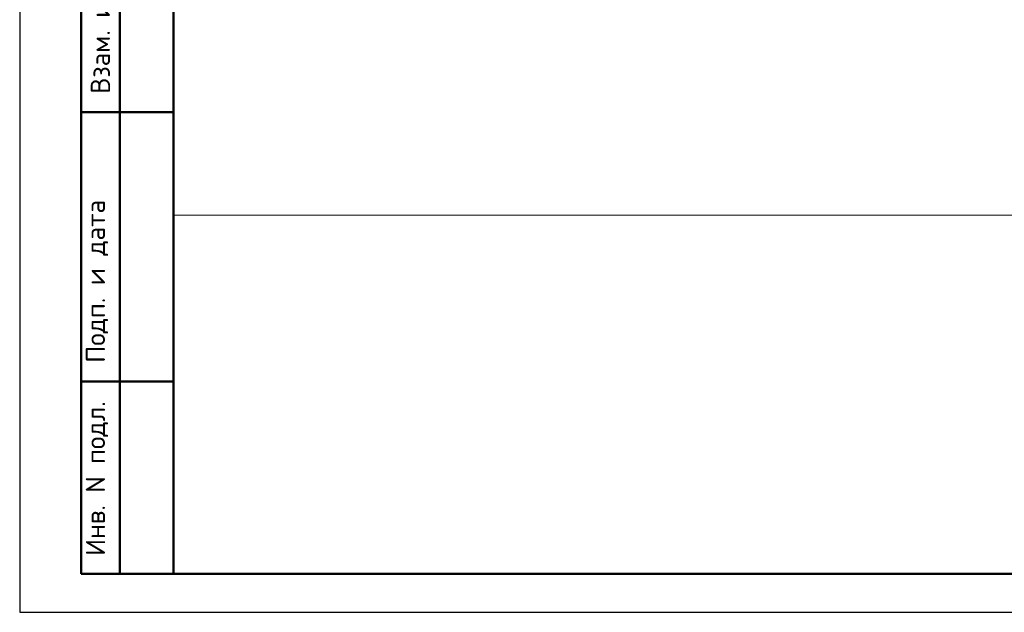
# Model space of a CAD drawing. Header units: millimetres. Extents: x 0 to 42000, y 0 to 29700.
# Tile 1 of 20: x 0 to 12792, y 0 to 7700. Entities that reach past the tile are written whole.
import ezdxf

# ---------------------------------------------------------------- set-up
doc = ezdxf.new("R2010")
doc.units = ezdxf.units.MM
doc.layers.add('Standard', color=7, linetype='Continuous', lineweight=25)
doc.styles.add('ISOCPEUR', font='txt')

msp = doc.modelspace()

# ---------------------------------------------------------------- linework, layer by layer
at = {"layer": 'Standard', "color": 7, "linetype": 'Continuous', "lineweight": 25, "transparency": 33554687}
msp.add_line((2000, 29200), (2000, 1058), dxfattribs=at)
at = {"layer": 'Standard', "color": 7, "linetype": 'Continuous', "lineweight": 50, "transparency": 33554687}
for p, q in [((800, 500), (800, 9000)), ((800, 500), (800, 9000)), ((1300, 500), (1300, 9000)), ((800, 6500), (2000, 6500)), ((800, 3000), (2000, 3000)), ((2000, 500), (800, 500))]:
    msp.add_line(p, q, dxfattribs=at)
at = {"layer": 'Standard', "color": 7, "linetype": 'Continuous', "lineweight": 25, "transparency": 33554687}
msp.add_lwpolyline([(0, 0), (42000, 0), (42000, 29700), (0, 29700), (0, 0)], close=True, dxfattribs=at)
at = {"layer": 'Standard', "color": 7, "linetype": 'Continuous', "lineweight": 50, "transparency": 33554687}
msp.add_lwpolyline([(2000, 29200), (41500, 29200), (41500, 500), (2000, 500), (2000, 29200)], close=True, dxfattribs=at)
at = {"layer": 'Standard', "color": 7, "linetype": 'Continuous', "lineweight": 13, "transparency": 33554687}
msp.add_lwpolyline([(26042, 29200), (2000, 29200), (2000, 5158), (26042, 5158), (26042, 29200)], dxfattribs=at)

# ---------------------------------------------------------------- texts
at = {"layer": 'Standard', "color": 7, "linetype": 'Continuous', "lineweight": 50, "transparency": 33554687, "char_height": 250, "attachment_point": 7, "rotation": 90, "style": 'ISOCPEUR'}
for s, insert, width in [('\\A1;{\\fISOCPEUR|i0|b0;\\H250.000000;\\W1.000000;\\C7;Взам. инв.N}\\P', (1173, 6736), 1909.1), ('\\A1;{\\fISOCPEUR|i0|b0;\\H250.000000;\\W1.000000;\\C7;Подп. и дата}\\P', (1149, 3242), 2197.06), ('\\A1;{\\fISOCPEUR|i0|b0;\\H250.000000;\\W1.000000;\\C7;Инв. N подл.}\\P', (1149, 734), 2021.79)]:
    msp.add_mtext(s, dxfattribs=dict(at, insert=insert, width=width))

doc.saveas('drawing.dxf')
